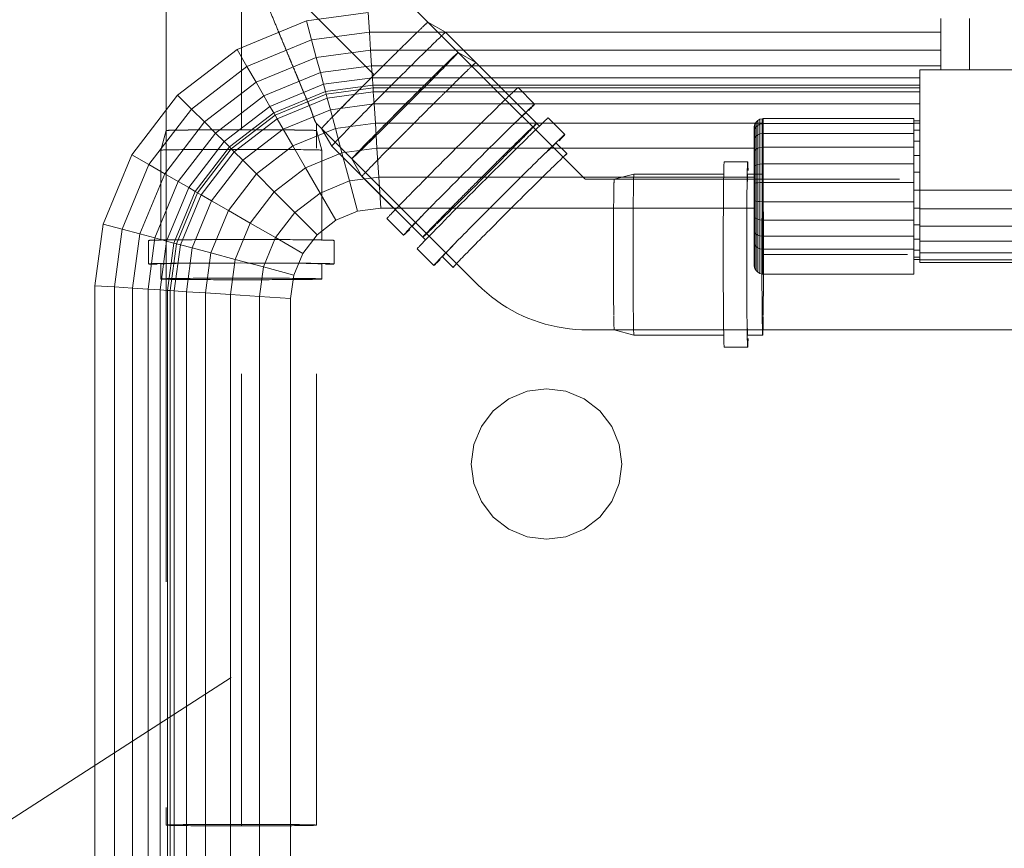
# Model space of a CAD drawing. Header units: millimetres. Extents: x -121 to 21670, y 1231 to 39176.
# Tile 12 of 44: x 7346 to 7673, y 34995 to 35270. Entities that reach past the tile are written whole.
import ezdxf

# ---------------------------------------------------------------- set-up
doc = ezdxf.new("R2010")
doc.units = ezdxf.units.MM
doc.linetypes.add('ADSK_Скрыто', pattern=[300, 150, -150])
doc.linetypes.add('ADSK_Штриховая_ш3 п1_5', pattern=[225, 150, -75])
for name, color, linetype, lineweight in [('A-DETL-____-HDLN', 90, 'ADSK_Скрыто', 9), ('A-DETL-____-MBND', 5, 'ADSK_Штриховая_ш3 п1_5', 20), ('M-EQPM-____-OTLN', 50, 'Continuous', 20), ('P-PIPE-____-IDEN', 2, 'Continuous', 20)]:
    doc.layers.add(name, color=color, linetype=linetype, lineweight=lineweight)

# ---------------------------------------------------------------- blocks, each defined once
blk = doc.blocks.new('Прямая форма - V line-612018-В_Этаж 02_Канализация')
at = {"layer": 'M-EQPM-____-OTLN', "color": 253}
for p, q in [((-304.73, 737.3), (-284.26, 740)), ((-283.84, 733.53), (-284.26, 740)), ((-327.78, 727.76), (-304.73, 737.3)), ((-303.04, 731), (-304.73, 737.3)), ((-94, 721), (-94, 738)), ((-84.5, 738), (-84.5, 721)), ((-303.04, 731), (-283.84, 733.53)), ((-283.84, 733.53), (-94, 733.53)), ((-283.44, 727.5), (-283.84, 733.53)), ((-324.52, 722.11), (-303.04, 731)), ((-301.47, 725.13), (-303.04, 731)), ((-347.57, 712.57), (-327.78, 727.76)), ((-324.52, 722.11), (-327.78, 727.76)), ((-301.47, 725.13), (-283.44, 727.5)), ((-283.44, 727.5), (-94, 727.5)), ((-283.1, 722.32), (-283.44, 727.5)), ((-321.48, 716.84), (-301.47, 725.13)), ((-300.12, 720.08), (-301.47, 725.13)), ((-342.96, 707.96), (-324.52, 722.11)), ((-321.48, 716.84), (-324.52, 722.11)), ((-318.87, 712.32), (-300.12, 720.08)), ((-300.12, 720.08), (-283.1, 722.32)), ((-299.08, 716.21), (-300.12, 720.08)), ((-283.1, 722.32), (-94, 722.32)), ((-282.84, 718.35), (-283.1, 722.32)), ((-101, 721), (-101, 681)), ((101, 721), (-101, 721)), ((-338.66, 703.66), (-321.48, 716.84)), ((-318.87, 712.32), (-321.48, 716.84)), ((-282.84, 718.35), (-299.08, 716.21)), ((-282.68, 715.85), (-282.84, 718.35)), ((-282.84, 718.35), (-101, 718.35)), ((-299.08, 716.21), (-316.86, 708.85)), ((-298.43, 713.78), (-315.6, 706.66)), ((-298.43, 713.78), (-299.08, 716.21)), ((-282.68, 715.85), (-298.43, 713.78)), ((-298.21, 712.95), (-298.43, 713.78)), ((-282.62, 715), (-298.21, 712.95)), ((-297.85, 711.62), (-282.53, 713.64)), ((-282.62, 715), (-282.68, 715.85)), ((-101, 715.85), (-282.68, 715.85)), ((-282.53, 713.64), (-282.62, 715)), ((-101, 715), (-282.62, 715)), ((-282.27, 709.64), (-282.53, 713.64)), ((-282.53, 713.64), (-101, 713.64)), ((-362.76, 692.78), (-347.57, 712.57)), ((-342.96, 707.96), (-347.57, 712.57)), ((-318.87, 712.32), (-334.96, 699.96)), ((-316.86, 708.85), (-318.87, 712.32)), ((-298.21, 712.95), (-315.17, 705.92)), ((-314.49, 704.73), (-297.85, 711.62)), ((-297.85, 711.62), (-298.21, 712.95)), ((-296.81, 707.73), (-297.85, 711.62)), ((-357.11, 689.52), (-342.96, 707.96)), ((-338.66, 703.66), (-342.96, 707.96)), ((-316.86, 708.85), (-332.13, 697.13)), ((-315.6, 706.66), (-330.35, 695.35)), ((-315.6, 706.66), (-316.86, 708.85)), ((-315.17, 705.92), (-315.6, 706.66)), ((-312.47, 701.24), (-296.81, 707.73)), ((-296.81, 707.73), (-282.27, 709.64)), ((-295.15, 701.53), (-296.81, 707.73)), ((-281.85, 703.28), (-282.27, 709.64)), ((-282.27, 709.64), (-101, 709.64)), ((-351.84, 686.48), (-338.66, 703.66)), ((-334.96, 699.96), (-338.66, 703.66)), ((-315.17, 705.92), (-329.74, 694.74)), ((-328.77, 693.77), (-314.49, 704.73)), ((-314.49, 704.73), (-315.17, 705.92)), ((-312.47, 701.24), (-314.49, 704.73)), ((-295.15, 701.53), (-281.85, 703.28)), ((-281.85, 703.28), (-281.31, 695)), ((-153, 703.28), (-281.85, 703.28)), ((-155.77, 702.94), (-155.38, 703.61)), ((-155.77, 702.94), (-155.38, 703.61)), ((-155.38, 703.61), (-154.83, 704.17)), ((-155.38, 703.61), (-154.83, 704.17)), ((-155.38, 702.02), (-155.38, 703.61)), ((-155.38, 703.61), (-155.38, 702.02)), ((-154.83, 704.17), (-154.15, 704.56)), ((-154.83, 704.17), (-154.15, 704.56)), ((-154.83, 702.53), (-154.83, 704.17)), ((-154.83, 704.17), (-154.83, 702.53)), ((-154.15, 704.56), (-153.39, 704.76)), ((-154.15, 704.56), (-153.39, 704.76)), ((-154.15, 702.9), (-154.15, 704.56)), ((-154.15, 704.56), (-154.15, 702.9)), ((-153.39, 704.76), (-153, 704.79)), ((-153.39, 704.76), (-153, 704.79)), ((-153.39, 703.09), (-153.39, 704.76)), ((-153.39, 704.76), (-153.39, 703.09)), ((-153, 704.79), (-103, 704.79)), ((-153, 704.79), (-153, 703.11)), ((-103, 704.79), (-103, 703.11)), ((-103, 704), (-101, 704)), ((-103, 703.22), (-101, 703.22)), ((-334.96, 699.96), (-347.32, 683.87)), ((-332.13, 697.13), (-334.96, 699.96)), ((-325.92, 690.92), (-312.47, 701.24)), ((-309.26, 695.69), (-312.47, 701.24)), ((-309.26, 695.69), (-295.15, 701.53)), ((-292.99, 693.46), (-295.15, 701.53)), ((-156, 701.79), (-155.97, 702.18)), ((-156, 701.79), (-155.97, 702.18)), ((-156, 700.32), (-156, 701.79)), ((-156, 701.79), (-156, 700.32)), ((-156, 700.32), (-155.97, 700.68)), ((-156, 700.32), (-155.97, 700.68)), ((-156, 697.49), (-156, 700.32)), ((-156, 700.32), (-156, 697.49)), ((-155.97, 702.18), (-155.77, 702.94)), ((-155.97, 702.18), (-155.77, 702.94)), ((-155.97, 700.68), (-155.97, 702.18)), ((-155.97, 702.18), (-155.97, 700.68)), ((-155.97, 700.68), (-155.77, 701.39)), ((-155.97, 700.68), (-155.77, 701.39)), ((-155.97, 697.8), (-155.97, 700.68)), ((-155.97, 700.68), (-155.97, 697.8)), ((-155.77, 701.39), (-155.77, 702.94)), ((-155.77, 702.94), (-155.77, 701.39)), ((-155.77, 701.39), (-155.38, 702.02)), ((-155.77, 701.39), (-155.38, 702.02)), ((-155.77, 698.4), (-155.77, 701.39)), ((-155.77, 701.39), (-155.77, 698.4)), ((-155.38, 702.02), (-154.83, 702.53)), ((-155.38, 702.02), (-155.38, 698.94)), ((-154.83, 702.53), (-154.15, 702.9)), ((-154.83, 702.53), (-154.83, 699.38)), ((-154.15, 702.9), (-153.39, 703.09)), ((-154.15, 702.9), (-154.15, 699.69)), ((-153.39, 703.09), (-153, 703.11)), ((-153.39, 703.09), (-153, 703.11)), ((-153.39, 703.09), (-153.39, 699.85)), ((-153, 703.11), (-103, 703.11)), ((-153, 703.11), (-153, 699.87)), ((-103, 703.11), (-103, 699.87)), ((-103, 700.92), (-101, 700.92)), ((-332.13, 697.13), (-343.85, 681.86)), ((-330.35, 695.35), (-332.13, 697.13)), ((-156, 697.49), (-155.97, 697.8)), ((-156, 697.49), (-155.97, 697.8)), ((-156, 693.5), (-156, 697.49)), ((-156, 697.49), (-156, 693.5)), ((-155.97, 697.8), (-155.77, 698.4)), ((-155.97, 697.8), (-155.77, 698.4)), ((-155.97, 693.73), (-155.97, 697.8)), ((-155.97, 697.8), (-155.97, 693.73)), ((-155.77, 698.4), (-155.38, 698.94)), ((-155.77, 698.4), (-155.77, 694.19)), ((-155.38, 698.94), (-154.83, 699.38)), ((-155.38, 698.94), (-155.38, 694.6)), ((-154.83, 699.38), (-154.15, 699.69)), ((-154.83, 699.38), (-154.83, 694.93)), ((-154.15, 699.69), (-153.39, 699.85)), ((-154.15, 699.69), (-154.15, 695.17)), ((-153.39, 699.85), (-153, 699.87)), ((-153.39, 699.85), (-153.39, 695.29)), ((-153, 699.87), (-103, 699.87)), ((-153, 699.87), (-153, 695.3)), ((-103, 699.87), (-103, 695.3)), ((-103, 697.26), (-101, 697.26)), ((-330.35, 695.35), (-341.66, 680.6)), ((-329.74, 694.74), (-340.92, 680.17)), ((-339.73, 679.49), (-328.77, 693.77)), ((-329.74, 694.74), (-330.35, 695.35)), ((-328.77, 693.77), (-329.74, 694.74)), ((-325.92, 690.92), (-328.77, 693.77)), ((-321.39, 686.39), (-309.26, 695.69)), ((-305.09, 688.45), (-309.26, 695.69)), ((-292.99, 693.46), (-305.09, 688.45)), ((-281.31, 695), (-292.99, 693.46)), ((-292.99, 693.46), (-290.47, 684.06)), ((-281.31, 695), (-280.68, 685.35)), ((-155.77, 695), (-281.31, 695)), ((-156, 693.5), (-155.97, 693.73)), ((-156, 693.5), (-155.97, 693.73)), ((-156, 688.62), (-156, 693.5)), ((-156, 693.5), (-156, 688.62)), ((-155.97, 693.73), (-155.77, 694.19)), ((-155.97, 693.73), (-155.77, 694.19)), ((-155.97, 688.77), (-155.97, 693.73)), ((-155.97, 693.73), (-155.97, 688.77)), ((-155.77, 694.19), (-155.38, 694.6)), ((-155.77, 694.19), (-155.77, 689.04)), ((-155.38, 694.6), (-154.83, 694.93)), ((-155.38, 694.6), (-155.38, 689.29)), ((-154.83, 694.93), (-154.15, 695.17)), ((-154.83, 694.93), (-154.83, 689.5)), ((-154.15, 695.17), (-153.39, 695.29)), ((-154.15, 695.17), (-154.15, 689.64)), ((-153.39, 695.29), (-153, 695.3)), ((-153.39, 695.29), (-153.39, 689.71)), ((-153, 695.3), (-103, 695.3)), ((-153, 695.3), (-153, 689.72)), ((-103, 695.3), (-103, 689.72)), ((-372.3, 669.73), (-362.76, 692.78)), ((-357.11, 689.52), (-362.76, 692.78)), ((-336.24, 677.47), (-325.92, 690.92)), ((-321.39, 686.39), (-325.92, 690.92)), ((-103, 692.5), (-101, 692.5)), ((-366, 668.04), (-357.11, 689.52)), ((-351.84, 686.48), (-357.11, 689.52)), ((-315.48, 680.48), (-305.09, 688.45)), ((-305.09, 688.45), (-300.22, 680.02)), ((-156, 688.62), (-155.97, 688.77)), ((-156, 688.62), (-155.97, 688.77)), ((-156, 683.21), (-156, 688.62)), ((-156, 688.62), (-156, 683.21)), ((-155.97, 688.77), (-155.77, 689.04)), ((-155.97, 688.77), (-155.77, 689.04)), ((-155.97, 683.25), (-155.97, 688.77)), ((-155.97, 688.77), (-155.97, 683.25)), ((-155.77, 689.04), (-155.38, 689.29)), ((-155.77, 689.04), (-155.77, 683.33)), ((-155.38, 689.29), (-154.83, 689.5)), ((-155.38, 689.29), (-155.38, 683.41)), ((-154.83, 689.5), (-154.15, 689.64)), ((-154.83, 689.5), (-154.83, 683.46)), ((-154.15, 689.64), (-153.39, 689.71)), ((-154.15, 689.64), (-154.15, 683.51)), ((-153.39, 689.71), (-153, 689.72)), ((-153.39, 689.71), (-153.39, 683.53)), ((-153, 689.72), (-103, 689.72)), ((-153, 689.72), (-153, 683.53)), ((-103, 689.72), (-103, 683.53)), ((-103, 686.95), (-101, 686.95)), ((-351.84, 686.48), (-360.13, 666.47)), ((-347.32, 683.87), (-355.08, 665.12)), ((-347.32, 683.87), (-351.84, 686.48)), ((-343.85, 681.86), (-347.32, 683.87)), ((-330.69, 674.26), (-321.39, 686.39)), ((-315.48, 680.48), (-321.39, 686.39)), ((-290.47, 684.06), (-300.22, 680.02)), ((-280.68, 685.35), (-290.47, 684.06)), ((-290.47, 684.06), (-287.76, 673.98)), ((-280.68, 685.35), (-280, 675)), ((-155.77, 685.35), (-280.68, 685.35)), ((-343.85, 681.86), (-351.21, 664.08)), ((-341.66, 680.6), (-348.78, 663.43)), ((-341.66, 680.6), (-343.85, 681.86)), ((-340.92, 680.17), (-341.66, 680.6)), ((-323.45, 670.09), (-315.48, 680.48)), ((-308.6, 673.6), (-315.48, 680.48)), ((-156, 683.21), (-155.97, 683.25)), ((-156, 683.21), (-155.97, 683.25)), ((-156, 677.64), (-156, 683.21)), ((-156, 683.21), (-156, 677.64)), ((-155.97, 683.25), (-155.77, 683.33)), ((-155.97, 683.25), (-155.77, 683.33)), ((-155.97, 677.58), (-155.97, 683.25)), ((-155.97, 683.25), (-155.97, 677.58)), ((-155.77, 683.33), (-155.38, 683.41)), ((-155.77, 683.33), (-155.77, 677.46)), ((-155.38, 683.41), (-154.83, 683.46)), ((-155.38, 683.41), (-155.38, 677.35)), ((-154.83, 683.46), (-154.15, 683.51)), ((-154.83, 683.46), (-154.83, 677.26)), ((-154.15, 683.51), (-153.39, 683.53)), ((-154.15, 683.51), (-154.15, 677.2)), ((-153.39, 683.53), (-153, 683.53)), ((-153.39, 683.53), (-153.39, 677.16)), ((-153, 683.53), (-103, 683.53)), ((-153, 683.53), (-153, 677.16)), ((-103, 683.53), (-103, 677.16)), ((-103, 681), (-101, 681)), ((-101, 681), (101, 681)), ((-101, 674.79), (-101, 681)), ((-340.92, 680.17), (-347.95, 663.21)), ((-346.62, 662.85), (-339.73, 679.49)), ((-342.73, 661.81), (-336.24, 677.47)), ((-339.73, 679.49), (-340.92, 680.17)), ((-336.24, 677.47), (-339.73, 679.49)), ((-330.69, 674.26), (-336.24, 677.47)), ((-300.22, 680.02), (-308.6, 673.6)), ((-300.22, 680.02), (-295, 670.98)), ((-155.97, 677.58), (-156, 677.64)), ((-156, 677.64), (-156, 672.31)), ((-156, 672.31), (-156, 677.64)), ((-156, 677.64), (-155.97, 677.58)), ((-155.77, 677.46), (-155.97, 677.58)), ((-155.97, 677.58), (-155.97, 672.15)), ((-155.97, 672.15), (-155.97, 677.58)), ((-155.97, 677.58), (-155.77, 677.46)), ((-155.38, 677.35), (-155.77, 677.46)), ((-155.77, 677.46), (-155.77, 671.83)), ((-154.83, 677.26), (-155.38, 677.35)), ((-155.38, 677.35), (-155.38, 671.55)), ((-154.15, 677.2), (-154.83, 677.26)), ((-154.83, 677.26), (-154.83, 671.32)), ((-153.39, 677.16), (-154.15, 677.2)), ((-154.15, 677.2), (-154.15, 671.15)), ((-153, 677.16), (-153.39, 677.16)), ((-153.39, 677.16), (-153.39, 671.07)), ((-103, 677.16), (-153, 677.16)), ((-153, 677.16), (-153, 671.06)), ((-103, 677.16), (-103, 671.06)), ((-336.53, 660.15), (-330.69, 674.26)), ((-323.45, 670.09), (-330.69, 674.26)), ((-287.76, 673.98), (-295, 670.98)), ((-287.76, 673.98), (-295, 670.98)), ((-280, 675), (-287.76, 673.98)), ((-280, 675), (-287.76, 673.98)), ((-155.77, 675), (-280, 675)), ((-155.77, 675), (-280, 675)), ((-103, 675.05), (-101, 675.05)), ((-101, 669), (-101, 674.79)), ((-101, 674.79), (101, 674.79)), ((-308.6, 673.6), (-315.02, 665.22)), ((-308.6, 673.6), (-301.21, 666.21)), ((-295, 670.98), (-301.21, 666.21)), ((-295, 670.98), (-301.21, 666.21)), ((-156, 672.31), (-155.97, 672.15)), ((-156, 672.31), (-156, 667.59)), ((-156, 667.59), (-156, 672.31)), ((-156, 672.31), (-155.97, 672.15)), ((-155.97, 672.15), (-155.77, 671.83)), ((-155.97, 672.15), (-155.97, 667.34)), ((-155.97, 667.34), (-155.97, 672.15)), ((-155.97, 672.15), (-155.77, 671.83)), ((-155.77, 671.83), (-155.38, 671.55)), ((-155.77, 671.83), (-155.77, 666.85)), ((-155.38, 671.55), (-154.83, 671.32)), ((-155.38, 671.55), (-155.38, 666.41)), ((-154.83, 671.32), (-154.15, 671.15)), ((-154.83, 671.32), (-154.83, 666.06)), ((-154.15, 671.15), (-153.39, 671.07)), ((-154.15, 671.15), (-154.15, 665.8)), ((-153.39, 671.07), (-153, 671.06)), ((-153.39, 671.07), (-153.39, 665.67)), ((-153, 671.06), (-103, 671.06)), ((-153, 671.06), (-153, 665.66)), ((-103, 671.06), (-103, 665.66)), ((-375, 649.26), (-372.3, 669.73)), ((-366, 668.04), (-372.3, 669.73)), ((-368.53, 648.84), (-366, 668.04)), ((-360.13, 666.47), (-366, 668.04)), ((-328.46, 657.99), (-323.45, 670.09)), ((-315.02, 665.22), (-323.45, 670.09)), ((-156, 667.59), (-155.97, 667.34)), ((-156, 667.59), (-156, 663.68)), ((-156, 663.68), (-156, 667.59)), ((-156, 667.59), (-155.97, 667.34)), ((-155.97, 667.34), (-155.77, 666.85)), ((-155.97, 667.34), (-155.97, 663.38)), ((-155.97, 663.38), (-155.97, 667.34)), ((-155.97, 667.34), (-155.77, 666.85)), ((-103, 669.5), (-101, 669.5)), ((-101, 664.03), (-101, 669)), ((101, 669), (-101, 669)), ((-360.13, 666.47), (-362.5, 648.44)), ((-355.08, 665.12), (-360.13, 666.47)), ((-355.08, 665.12), (-357.32, 648.1)), ((-351.21, 664.08), (-355.08, 665.12)), ((-351.21, 664.08), (-353.35, 647.84)), ((-348.78, 663.43), (-351.21, 664.08)), ((-319.06, 655.47), (-315.02, 665.22)), ((-315.02, 665.22), (-305.98, 660)), ((-301.21, 666.21), (-305.98, 660)), ((-301.21, 666.21), (-305.98, 660)), ((-155.77, 666.85), (-155.38, 666.41)), ((-155.77, 666.85), (-155.77, 662.79)), ((-155.38, 666.41), (-154.83, 666.06)), ((-155.38, 666.11), (-155.38, 662.26)), ((-154.83, 666.06), (-154.15, 665.8)), ((-154.83, 666.06), (-154.83, 661.82)), ((-154.15, 665.8), (-153.39, 665.67)), ((-154.15, 665.8), (-154.15, 661.52)), ((-153.39, 665.67), (-153, 665.66)), ((-153.39, 665.67), (-153.39, 661.36)), ((-153, 665.66), (-103, 665.66)), ((-153, 665.66), (-153, 661.34)), ((-103, 665.66), (-103, 661.34)), ((-103, 664.74), (-101, 664.74)), ((-101, 660.22), (-101, 664.03)), ((101, 664.03), (-101, 664.03)), ((-348.78, 663.43), (-350.85, 647.68)), ((-347.95, 663.21), (-350, 647.62)), ((-347.95, 663.21), (-348.78, 663.43)), ((-348.64, 647.53), (-346.62, 662.85)), ((-346.62, 662.85), (-347.95, 663.21)), ((-342.73, 661.81), (-346.62, 662.85)), ((-344.64, 647.27), (-342.73, 661.81)), ((-336.53, 660.15), (-342.73, 661.81)), ((-156, 663.68), (-155.97, 663.38)), ((-156, 663.68), (-155.97, 663.38)), ((-155.97, 663.38), (-155.77, 662.79)), ((-155.97, 663.38), (-155.97, 655.69)), ((-155.77, 662.79), (-155.38, 662.26)), ((-155.77, 662.79), (-155.77, 654.93)), ((-155.38, 662.26), (-154.83, 661.82)), ((-155.38, 662.26), (-155.38, 654.25)), ((-154.83, 661.82), (-154.15, 661.52)), ((-154.83, 661.82), (-154.83, 653.7)), ((-154.15, 661.52), (-153.39, 661.36)), ((-154.15, 661.52), (-154.15, 653.31)), ((-153.39, 661.36), (-153, 661.34)), ((-153.39, 661.36), (-153.39, 653.11)), ((-153, 661.34), (-103, 661.34)), ((-153, 661.34), (-153, 653.08)), ((-103, 661.34), (-103, 653.08)), ((-103, 661.08), (-101, 661.08)), ((-338.28, 646.85), (-336.53, 660.15)), ((-328.46, 657.99), (-336.53, 660.15)), ((-330, 646.31), (-328.46, 657.99)), ((-319.06, 655.47), (-328.46, 657.99)), ((-305.98, 660), (-308.98, 652.76)), ((-305.98, 660), (-308.98, 652.76)), ((-103, 658.78), (-101, 658.78)), ((-103, 658), (-101, 658)), ((-101, 657.82), (-101, 660.22)), ((101, 660.22), (-101, 660.22)), ((-101, 657), (-101, 657.82)), ((101, 657.82), (-101, 657.82)), ((-320.35, 645.68), (-319.06, 655.47)), ((-308.98, 652.76), (-319.06, 655.47)), ((-155.97, 655.69), (-155.77, 654.93)), ((-155.77, 654.93), (-155.38, 654.25)), ((-155.38, 654.25), (-154.83, 653.7)), ((101, 657), (-101, 657)), ((-308.98, 652.76), (-310, 645)), ((-308.98, 652.76), (-310, 645)), ((-154.83, 653.7), (-154.15, 653.31)), ((-154.15, 653.31), (-153.39, 653.11)), ((-153.39, 653.11), (-153, 653.08)), ((-153, 653.08), (-103, 653.08)), ((-375, 173), (-375, 649.26)), ((-368.53, 648.84), (-375, 649.26)), ((-362.5, 648.44), (-368.53, 648.84)), ((-368.53, 648.84), (-368.53, 173)), ((-362.5, 648.44), (-362.5, 208)), ((-357.32, 648.1), (-362.5, 648.44)), ((-353.35, 647.84), (-357.32, 648.1)), ((-357.32, 648.1), (-357.32, 208)), ((-353.35, 647.84), (-353.35, 208)), ((-350.85, 647.68), (-353.35, 647.84)), ((-350, 647.62), (-350.85, 647.68)), ((-350.85, 647.68), (-350.85, 208)), ((-348.64, 647.53), (-350, 647.62)), ((-350, 647.62), (-350, 208)), ((-348.64, 208), (-348.64, 647.53)), ((-344.64, 647.27), (-348.64, 647.53)), ((-344.64, -647.27), (-344.64, 647.27)), ((-338.28, 646.85), (-344.64, 647.27)), ((-338.28, -646.85), (-338.28, 646.85)), ((-330, 646.31), (-338.28, 646.85)), ((-330, -646.31), (-330, 646.31)), ((-320.35, 645.68), (-330, 646.31)), ((-320.35, -645.68), (-320.35, 645.68)), ((-310, 645), (-320.35, 645.68)), ((-310, 645), (-310, 0)), ((-310, -645), (-310, 645)), ((-231.47, 614.15), (-225, 615)), ((-225, 615), (-218.53, 614.15)), ((-242.68, 607.68), (-237.5, 611.65)), ((-237.5, 611.65), (-231.47, 614.15)), ((-218.53, 614.15), (-212.5, 611.65)), ((-212.5, 611.65), (-207.32, 607.68)), ((-246.65, 602.5), (-242.68, 607.68)), ((-207.32, 607.68), (-203.35, 602.5)), ((-249.15, 596.47), (-246.65, 602.5)), ((-203.35, 602.5), (-200.85, 596.47)), ((-250, 590), (-249.15, 596.47)), ((-200.85, 596.47), (-200, 590)), ((-249.15, 583.53), (-250, 590)), ((-200, 590), (-200.85, 583.53)), ((-246.65, 577.5), (-249.15, 583.53)), ((-200.85, 583.53), (-203.35, 577.5)), ((-242.68, 572.32), (-246.65, 577.5)), ((-203.35, 577.5), (-207.32, 572.32)), ((-237.5, 568.35), (-242.68, 572.32)), ((-207.32, 572.32), (-212.5, 568.35)), ((-231.47, 565.85), (-237.5, 568.35)), ((-225, 565), (-231.47, 565.85)), ((-218.53, 565.85), (-225, 565)), ((-212.5, 568.35), (-218.53, 565.85))]:
    blk.add_line(p, q, dxfattribs=at)
blk = doc.blocks.new('Прямая форма - FU - 055-612019-В_Этаж 02_Канализация')
blk.add_blockref('Прямая форма - V line-612018-В_Этаж 02_Канализация', (0, 0))
blk = doc.blocks.new('V line_ifc_RVT-1-В_Этаж 02_Канализация')
at = {"layer": 'M-EQPM-____-OTLN', "color": 253, "lineweight": 20}
blk.add_blockref('Прямая форма - FU - 055-612019-В_Этаж 02_Канализация', (27823.24, 34532.63), dxfattribs=at)
blk = doc.blocks.new('ADSK_ППР_Отвод канализационный_Составной - Отвод раструбный-V3-В_Этаж 02_Канализация')
at = {"layer": 'A-DETL-____-HDLN', "color": 12, "flags": 128}
blk.add_lwpolyline([(27610.81, 35217.52), (27610.77, 35217.56), (27610.73, 35217.59)], dxfattribs=at)
at = {"layer": 'A-DETL-____-HDLN', "color": 12}
for centre, major_axis, start_param, end_param in [((27551.23, 35241.73), (17.68, 17.68), 0.004142, 0.621964), ((27551.23, 35241.73), (17.68, 17.68), 0.660193, 1.25874), ((27555.85, 35237.11), (18.92, 18.92), 0.316182, 0.63246), ((27551.23, 35241.73), (17.68, 17.68), 1.274172, 1.875704), ((27555.85, 35237.11), (18.92, 18.92), 1.088637, 1.260779), ((27551.23, 35241.73), (17.68, 17.68), 1.891189, 2.489684), ((27555.85, 35237.11), (18.92, 18.92), 1.773199, 1.889097), ((27551.23, 35241.73), (17.68, 17.68), 2.528092, 3.141593), ((27555.85, 35237.11), (18.92, 18.92), 2.365552, 2.517416), ((27657.26, 35192.24), (0, 30.8), 6.279043, 6.283185), ((27665.06, 35192.24), (0, 26.75), 6.279043, 6.283185), ((27670.06, 35192.24), (0, 25), 0, 0.624177), ((27670.06, 35192.24), (0, 25), 3.765769, 6.279043), ((27670.06, 35192.24), (0, 26.75), 5.584615, 6.126187), ((27577.06, 35215.9), (21.78, 21.78), 3.141593, 3.145735), ((27670.06, 35192.24), (0, 25), 2.509132, 3.137451), ((27670.06, 35192.24), (0, 26.75), 3.297719, 3.83268)]:
    blk.add_ellipse(centre, major_axis=major_axis, ratio=0.01, start_param=start_param, end_param=end_param, dxfattribs=at)
at = {"layer": 'A-DETL-____-MBND', "color": 22}
for p, q in [((27574.77, 35256.03), (27568.91, 35259.41)), ((27610.7, 35217.62), (27568.91, 35259.41)), ((27595.98, 35234.82), (27574.77, 35256.03)), ((27604.36, 35232.17), (27598.84, 35237.68)), ((27605.03, 35225.77), (27601.49, 35229.3)), ((27533.56, 35224.06), (27536.94, 35218.2)), ((27533.56, 35224.06), (27575.34, 35182.27)), ((27665.06, 35223.04), (27657.26, 35223.04)), ((27627.26, 35218.99), (27620.73, 35217.24)), ((27657.26, 35218.99), (27627.26, 35218.99)), ((27670.06, 35218.99), (27665.06, 35218.99)), ((27536.94, 35218.2), (27558.15, 35196.99)), ((27620.73, 35217.24), (27611.63, 35217.24)), ((27576.49, 35204.66), (27576.48, 35204.65)), ((27555.29, 35194.12), (27560.8, 35188.61)), ((27563.66, 35191.47), (27567.2, 35187.94)), ((27611.63, 35167.24), (27620.73, 35167.24)), ((27620.73, 35167.24), (27627.26, 35165.49)), ((27627.26, 35165.49), (27657.26, 35165.49)), ((27665.06, 35165.49), (27670.06, 35165.49)), ((27657.26, 35161.44), (27665.06, 35161.44))]:
    blk.add_line(p, q, dxfattribs=at)
at = {"layer": 'A-DETL-____-MBND', "color": 22, "flags": 128}
for points in [[(27611.13, 35217.34), (27611.08, 35217.36), (27611.03, 35217.38), (27610.98, 35217.41), (27610.94, 35217.43), (27610.9, 35217.46), (27610.85, 35217.49), (27610.81, 35217.52), (27610.77, 35217.56), (27610.73, 35217.59), (27610.7, 35217.62)], [(27611.63, 35217.24), (27611.58, 35217.24), (27611.52, 35217.24), (27611.47, 35217.25), (27611.42, 35217.25), (27611.37, 35217.26), (27611.32, 35217.28), (27611.27, 35217.29), (27611.22, 35217.3), (27611.17, 35217.32), (27611.13, 35217.34)], [(27575.34, 35182.27), (27576.82, 35180.85), (27578.36, 35179.48), (27579.95, 35178.18), (27581.59, 35176.95), (27583.28, 35175.78), (27585.01, 35174.68), (27586.79, 35173.65), (27588.6, 35172.69), (27590.45, 35171.81), (27591.99, 35171.14)], [(27591.99, 35171.14), (27593.9, 35170.4), (27595.84, 35169.73), (27597.81, 35169.13), (27599.8, 35168.62), (27601.8, 35168.19), (27603.82, 35167.83), (27605.86, 35167.56), (27607.9, 35167.37), (27609.95, 35167.27), (27611.63, 35167.24)]]:
    blk.add_lwpolyline(points, dxfattribs=at)
at = {"layer": 'A-DETL-____-MBND', "color": 22}
for centre, major_axis, start_param, end_param in [((27555.85, 35237.11), (18.92, 18.92), 0.004142, 0.314296), ((27555.85, 35237.11), (18.92, 18.92), 0.63246, 1.086751), ((27555.85, 35237.11), (18.92, 18.92), 1.260779, 1.771314), ((27577.06, 35215.9), (21.78, 21.78), 0.004142, 3.145735), ((27582.58, 35210.39), (21.78, 21.78), 0.004142, 3.145735), ((27582.58, 35210.39), (21.78, 21.78), 5.847877, 6.283185), ((27555.85, 35237.11), (18.92, 18.92), 1.889097, 2.363666), ((27582.58, 35210.39), (18.92, 18.92), 0.004142, 0.63246), ((27586.11, 35206.85), (18.92, 18.92), 0.004142, 3.141593), ((27586.11, 35206.85), (18.92, 18.92), 6.048753, 6.283185), ((27657.26, 35192.24), (0, 30.8), 6.279043, 9.420636), ((27665.06, 35192.24), (0, 30.8), 6.279043, 9.420636), ((27665.06, 35192.24), (0, 30.8), 5.851886, 6.279043), ((27555.85, 35237.11), (18.92, 18.92), 2.517416, 3.138913), ((27627.26, 35192.24), (0, 26.75), 0.002679, 3.137451), ((27665.06, 35192.24), (0, 26.75), 6.279043, 6.907362), ((27670.06, 35192.24), (0, 26.75), 0, 3.137451), ((27670.06, 35192.24), (0, 26.75), 6.128072, 6.279043), ((27620.73, 35192.24), (0, 25), 0.260457, 0.519457), ((27620.73, 35192.24), (0, 25), 0, 0.257657), ((27620.73, 35192.24), (0, 25), 0.522865, 0.613279), ((27620.73, 35192.24), (0, 25), 0.624177, 0.6568), ((27620.73, 35192.24), (0, 25), 0.784955, 1.043056), ((27620.73, 35192.24), (0, 25), 0.651909, 0.781256), ((27620.73, 35192.24), (0, 25), 1.046945, 1.250339), ((27620.73, 35192.24), (0, 25), 1.221903, 1.252495), ((27620.73, 35192.24), (0, 25), 1.265888, 1.307452), ((27620.73, 35192.24), (0, 25), 1.308896, 1.566654), ((27582.58, 35210.39), (18.92, 18.92), 2.517416, 3.141593), ((27582.58, 35210.39), (21.78, 21.78), 3.145735, 3.577383), ((27620.73, 35192.24), (0, 25), 1.570836, 1.828454), ((27586.11, 35206.85), (18.92, 18.92), 3.145735, 3.312856), ((27620.73, 35192.24), (0, 25), 1.832785, 1.86742), ((27620.73, 35192.24), (0, 25), 1.882917, 2.090253), ((27620.73, 35192.24), (0, 25), 2.094771, 2.352053), ((27620.73, 35192.24), (0, 25), 2.356851, 2.4814), ((27620.73, 35192.24), (0, 25), 2.476609, 2.509132), ((27620.73, 35192.24), (0, 25), 2.519846, 2.613852), ((27620.73, 35192.24), (0, 25), 2.619229, 3.137451), ((27665.06, 35192.24), (0, 26.75), 2.509132, 3.137451), ((27665.06, 35192.24), (0, 30.8), 3.141593, 3.581734), ((27670.06, 35192.24), (0, 26.75), 3.141593, 3.295834)]:
    blk.add_ellipse(centre, major_axis=major_axis, ratio=0.01, start_param=start_param, end_param=end_param, dxfattribs=at)
blk = doc.blocks.new('ADSK_ППР_Тройник канализационный_Составной - Тройник канализационный-1734335-В_Этаж 02_Канализация')
at = {"layer": 'A-DETL-____-HDLN', "color": 12}
for centre, major_axis, start_param, end_param in [((27496.88, 35319.55), (30.8, 0), 3.141593, 3.145735), ((27496.88, 35311.75), (26.75, 0), 3.141593, 3.145735), ((27496.88, 35306.75), (25, 0), 3.141593, 3.145735), ((27567, 35225.96), (21.78, 21.78), 6.279043, 6.283185), ((27572.52, 35220.45), (18.92, 18.92), 6.279043, 6.582359), ((27576.05, 35216.91), (18.92, 18.92), 5.585568, 6.279043), ((27576.05, 35216.91), (18.92, 18.92), 0, 0.293548), ((27496.88, 35233.45), (25, 0), 1.834681, 1.836738), ((27496.88, 35233.45), (25, 0), 0.025601, 0.118315), ((27541.17, 35251.79), (17.68, 17.68), 3.018486, 3.115991), ((27576.05, 35216.91), (17.68, 17.68), 3.765769, 6.279043), ((27576.05, 35216.91), (18.92, 18.92), 0.624177, 0.798553), ((27576.05, 35216.91), (17.68, 17.68), 0, 0.624177), ((27576.05, 35216.91), (18.92, 18.92), 1.252495, 1.535395), ((27576.05, 35216.91), (18.92, 18.92), 1.880814, 2.161375), ((27572.52, 35220.45), (18.92, 18.92), 2.509132, 2.844464), ((27576.05, 35216.91), (18.92, 18.92), 3.170722, 3.831715), ((27576.05, 35216.91), (18.92, 18.92), 2.509132, 2.850576), ((27576.05, 35216.91), (17.68, 17.68), 2.619999, 3.137451), ((27496.88, 35196.92), (30.8, 0), 3.141593, 3.145735), ((27496.88, 35189.12), (26.75, 0), 3.141593, 3.145735), ((27496.88, 35184.12), (26.75, 0), 3.298184, 3.840163), ((27496.88, 35184.12), (25, 0), 2.517416, 3.145735), ((27496.88, 35184.12), (25, 0), 3.145735, 5.971475), ((27496.88, 35184.12), (-25, 0), 3.145735, 3.774053), ((27496.88, 35184.12), (26.75, 0), 5.592098, 6.127498)]:
    blk.add_ellipse(centre, major_axis=major_axis, ratio=0.01, start_param=start_param, end_param=end_param, dxfattribs=at)
at = {"layer": 'A-DETL-____-MBND', "color": 22}
for p, q in [((27471.88, 35356.08), (27470.13, 35349.55)), ((27471.88, 35356.08), (27471.88, 35233.45)), ((27523.63, 35349.55), (27521.88, 35356.08)), ((27521.88, 35306.44), (27521.88, 35356.08)), ((27470.13, 35349.55), (27470.13, 35319.55)), ((27523.63, 35319.55), (27523.63, 35349.55)), ((27466.08, 35319.55), (27466.08, 35311.75)), ((27527.68, 35311.75), (27527.68, 35319.55)), ((27470.13, 35311.75), (27470.13, 35306.75)), ((27523.63, 35306.75), (27523.63, 35311.75)), ((27558.85, 35269.47), (27521.88, 35306.44)), ((27564.71, 35266.09), (27558.85, 35269.47)), ((27585.92, 35244.88), (27564.71, 35266.09)), ((27594.3, 35242.23), (27588.78, 35247.74)), ((27594.97, 35235.83), (27591.43, 35239.36)), ((27521.87, 35235.75), (27523.5, 35234.12)), ((27521.88, 35233.45), (27521.88, 35235.75)), ((27471.88, 35233.45), (27470.13, 35226.92)), ((27523.63, 35226.92), (27521.88, 35233.45)), ((27523.5, 35234.12), (27526.88, 35228.26)), ((27470.13, 35226.92), (27470.13, 35196.92)), ((27523.63, 35196.92), (27523.63, 35226.92)), ((27526.88, 35228.26), (27548.09, 35207.05)), ((27545.22, 35204.18), (27550.74, 35198.67)), ((27553.6, 35201.53), (27557.14, 35198)), ((27466.08, 35196.92), (27466.08, 35189.12)), ((27527.68, 35189.12), (27527.68, 35196.92)), ((27470.13, 35189.12), (27470.13, 35184.12)), ((27523.63, 35184.12), (27523.63, 35189.12))]:
    blk.add_line(p, q, dxfattribs=at)
for centre, major_axis, start_param, end_param in [((27496.88, 35356.08), (25, 0), 1.574938, 1.832691), ((27496.88, 35356.08), (-25, 0), 4.454731, 4.712344), ((27496.88, 35356.08), (25, 0), 2.883935, 3.141593), ((27496.88, 35356.08), (25, 0), 2.622136, 2.881119), ((27496.88, 35356.08), (25, 0), 2.528314, 2.618718), ((27496.88, 35356.08), (25, 0), 2.488019, 2.517416), ((27496.88, 35356.08), (25, 0), 2.360336, 2.489684), ((27496.88, 35356.08), (25, 0), 2.098537, 2.35663), ((27496.88, 35356.08), (25, 0), 1.891254, 2.094641), ((27496.88, 35356.08), (25, 0), 1.836738, 1.875704), ((27496.88, 35356.08), (25, 0), 1.274172, 1.308801), ((27496.88, 35356.08), (25, 0), 1.051339, 1.258676), ((27496.88, 35356.08), (25, 0), 0.78954, 1.046814), ((27496.88, 35356.08), (25, 0), 0.660193, 0.784731), ((27496.88, 35356.08), (25, 0), 0.63246, 0.661805), ((27496.88, 35356.08), (25, 0), 0.527741, 0.621747), ((27496.88, 35356.08), (25, 0), 0.265941, 0.522348), ((27496.88, 35356.08), (25, 0), 0.004142, 0.257894), ((27496.88, 35349.55), (26.75, 0), 0.004142, 3.138913), ((27496.88, 35319.55), (-30.8, 0), 3.145735, 6.287327), ((27496.88, 35311.75), (30.8, 0), 0.004142, 3.145735), ((27496.88, 35311.75), (-30.8, 0), 0.004142, 0.43579), ((27496.88, 35311.75), (26.75, 0), 2.517416, 3.145735), ((27496.88, 35311.75), (26.75, 0), 0.004142, 0.63246), ((27496.88, 35311.75), (30.8, 0), 5.857933, 6.283185), ((27496.88, 35306.75), (26.75, 0), 0.004142, 3.141593), ((27496.88, 35306.75), (26.75, 0), 3.145735, 3.298902), ((27496.88, 35306.75), (25, 0), 3.141593, 3.145735), ((27496.88, 35306.75), (26.75, 0), 6.066597, 6.283185), ((27541.17, 35251.79), (17.68, 17.68), 0.26051, 0.519457), ((27541.17, 35251.79), (17.68, 17.68), 0, 0.257657), ((27545.79, 35247.18), (18.92, 18.92), 0.002679, 3.137451), ((27541.17, 35251.79), (17.68, 17.68), 0.651909, 0.781256), ((27541.17, 35251.79), (17.68, 17.68), 0.522889, 0.613501), ((27541.17, 35251.79), (17.68, 17.68), 0.784971, 1.043056), ((27541.17, 35251.79), (17.68, 17.68), 1.046958, 1.250403), ((27541.17, 35251.79), (17.68, 17.68), 1.308907, 1.566654), ((27541.17, 35251.79), (17.68, 17.68), 1.265888, 1.304855), ((27541.17, 35251.79), (17.68, 17.68), 1.570836, 1.828454), ((27541.17, 35251.79), (17.68, 17.68), 1.882853, 2.352053), ((27567, 35225.96), (21.78, 21.78), 6.279043, 9.420636), ((27572.52, 35220.45), (21.78, 21.78), 6.279043, 9.420636), ((27572.52, 35220.45), (21.78, 21.78), 5.851886, 6.279043), ((27541.17, 35251.79), (17.68, 17.68), 2.356847, 2.465298), ((27541.17, 35251.79), (17.68, 17.68), 2.61921, 2.875651), ((27541.17, 35251.79), (17.68, 17.68), 2.519629, 2.613852), ((27572.52, 35220.45), (18.92, 18.92), 0.301061, 0.624177), ((27496.88, 35233.45), (25, 0), 2.883935, 3.141593), ((27496.88, 35233.45), (25, 0), 2.622136, 2.881119), ((27496.88, 35233.45), (25, 0), 2.528314, 2.618718), ((27496.88, 35233.45), (25, 0), 2.488027, 2.517416), ((27496.88, 35233.45), (25, 0), 2.360336, 2.489684), ((27496.88, 35233.45), (25, 0), 2.098537, 2.35663), ((27496.88, 35233.45), (25, 0), 1.891254, 2.094641), ((27496.88, 35233.45), (25, 0), 1.836738, 1.875704), ((27496.88, 35233.45), (-25, 0), 4.716531, 4.974283), ((27496.88, 35233.45), (25, 0), 1.313139, 1.570751), ((27496.88, 35233.45), (25, 0), 1.274172, 1.308801), ((27496.88, 35233.45), (25, 0), 1.051339, 1.258676), ((27496.88, 35233.45), (25, 0), 0.78954, 1.046814), ((27496.88, 35233.45), (25, 0), 0.660193, 0.784731), ((27496.88, 35233.45), (25, 0), 0.63246, 0.661805), ((27496.88, 35233.45), (25, 0), 0.527741, 0.621747), ((27496.88, 35233.45), (25, 0), 0.004142, 0.522348), ((27576.05, 35216.91), (18.92, 18.92), 0.295433, 0.624177), ((27576.05, 35216.91), (18.92, 18.92), 0.800439, 1.252495), ((27496.88, 35226.92), (26.75, 0), 0.004142, 3.138913), ((27576.05, 35216.91), (18.92, 18.92), 1.53728, 1.880814), ((27576.05, 35216.91), (18.92, 18.92), 2.163261, 2.509132), ((27572.52, 35220.45), (21.78, 21.78), 3.153264, 3.576901), ((27572.52, 35220.45), (18.92, 18.92), 2.846349, 3.137451), ((27496.88, 35196.92), (30.8, 0), 0.004142, 3.145735), ((27576.05, 35216.91), (18.92, 18.92), 2.852461, 3.137451), ((27496.88, 35189.12), (30.8, 0), 0.004142, 3.145735), ((27496.88, 35189.12), (-30.8, 0), 0.004142, 0.43579), ((27496.88, 35189.12), (26.75, 0), 2.517416, 3.145735), ((27496.88, 35189.12), (26.75, 0), 0.004142, 0.63246), ((27496.88, 35189.12), (30.8, 0), 5.847877, 6.283185), ((27496.88, 35184.12), (26.75, 0), 0.004142, 3.141593), ((27496.88, 35184.12), (26.75, 0), 3.145735, 3.296299), ((27496.88, 35184.12), (26.75, 0), 6.129383, 6.283185)]:
    blk.add_ellipse(centre, major_axis=major_axis, ratio=0.01, start_param=start_param, end_param=end_param, dxfattribs=at)
for points, knots in [([(27521.88, 35306.44), (27521.87, 35306.47), (27520.72, 35306.07), (27515.6, 35304.05), (27508.76, 35301.26), (27502.02, 35298.51), (27498.53, 35297.05), (27496.78, 35296.34)], [0, 0, 0, 0, 0.222222, 0.444444, 0.722222, 0.861111, 1, 1, 1, 1]), ([(27496.78, 35296.34), (27498.14, 35293.07), (27500.84, 35286.52), (27504.22, 35278.37), (27506.91, 35271.89), (27508.57, 35267.87), (27509.89, 35264.66), (27510.89, 35262.27), (27511.88, 35259.9), (27512.85, 35257.54), (27513.81, 35255.2), (27514.79, 35252.89), (27515.59, 35251), (27516.12, 35249.69), (27516.42, 35248.94), (27516.64, 35248.39), (27516.86, 35247.84), (27517.16, 35247.1), (27517.71, 35245.81), (27518.51, 35243.99), (27519.24, 35242.27), (27519.68, 35241.17), (27519.9, 35240.58), (27520.05, 35240.15), (27520.19, 35239.74), (27520.37, 35239.22), (27520.66, 35238.36), (27521.04, 35237.29), (27521.46, 35236.31), (27521.74, 35235.88), (27521.88, 35235.73)], [0, 0, 0, 0, 0.142857, 0.285714, 0.357143, 0.428571, 0.464286, 0.5, 0.535714, 0.571429, 0.607143, 0.642857, 0.678571, 0.696429, 0.705357, 0.714286, 0.723214, 0.732143, 0.75, 0.785714, 0.821429, 0.839286, 0.848214, 0.857143, 0.866071, 0.875, 0.892857, 0.928571, 0.964286, 1, 1, 1, 1]), ([(27521.88, 35235.73), (27521.74, 35235.86), (27521.48, 35236.26), (27521.08, 35237.19), (27520.72, 35238.22), (27520.44, 35239.06), (27520.26, 35239.57), (27520.17, 35239.83), (27520.13, 35239.97)], [0, 0, 0, 0, 0.0357143, 0.0714286, 0.1071429, 0.125, 0.1339286, 0.1428571, 0.1428571, 0.1428571, 0.1428571])]:
    blk.add_open_spline(points, degree=3, knots=knots, dxfattribs=at)

msp = doc.modelspace()

# ---------------------------------------------------------------- linework, layer by layer
at = {"layer": 'A-DETL-____-HDLN', "color": 12}
for centre, major_axis, start_param, end_param in [((7464.0255, 35251.7939), (17.6777, 17.6777), 0.61572041, 0.64993529), ((7474.0865, 35241.7328), (17.6777, 17.6777), 0, 1.57079633), ((7474.0865, 35241.7328), (17.6777, 17.6777), 4.71238898, 6.28318531), ((7464.0255, 35251.7939), (17.6777, 17.6777), 1.25229232, 1.26483065), ((7464.0255, 35251.7939), (17.6777, 17.6777), 1.87036388, 1.88075607), ((7474.0865, 35241.7328), (17.6777, 17.6777), 1.57079633, 3.14159265), ((7474.0865, 35241.7328), (17.6777, 17.6777), 3.14159265, 4.71238898), ((7464.0255, 35251.7939), (17.6777, 17.6777), 2.46720334, 2.51784521), ((7419.7338, 35233.4476), (25, 0), 1.87676201, 1.88936806), ((7419.7338, 35233.4476), (25, 0), 1.26077646, 1.27122878), ((7543.5809, 35192.238), (0, 25), 1.04465497, 1.04719755), ((7543.5809, 35192.238), (0, 25), 1.2519614, 1.26378128), ((7543.5809, 35192.238), (0, 25), 1.86928133, 1.88082177)]:
    msp.add_ellipse(centre, major_axis=major_axis, ratio=0.0099995, start_param=start_param, end_param=end_param, dxfattribs=at)
at = {"layer": 'A-DETL-____-MBND', "color": 22}
for p, q in [((7419.7338, 35356.0826), (7419.7338, 35233.6976)), ((7419.7338, 35296.0856), (7463.8487, 35251.9706)), ((7491.7642, 35259.4105), (7481.7032, 35269.4715)), ((7394.7338, 35233.4476), (7394.7338, 35002.6181)), ((7444.7338, 35002.6181), (7444.7338, 35233.4476)), ((7446.3478, 35234.1162), (7456.4089, 35224.0552)), ((8538.3211, 35217.238), (7543.5809, 35217.238)), ((7543.3394, 35198.7085), (7543.3395, 35198.7458)), ((8541.0531, 35192.238), (7592.5911, 35192.238)), ((7419.7338, 35002.6181), (7419.7338, 35184.3734)), ((7543.5809, 35167.238), (8549.0144, 35167.238))]:
    msp.add_line(p, q, dxfattribs=at)
for centre, major_axis, start_param, end_param in [((7464.0255, 35251.7939), (17.6777, 17.6777), 0.26179939, 0.51822669), ((7464.0255, 35251.7939), (17.6777, 17.6777), 0, 0.25391773), ((7464.0255, 35251.7939), (17.6777, 17.6777), 0.65192534, 0.78059759), ((7464.0255, 35251.7939), (17.6777, 17.6777), 0.52359878, 0.61373036), ((7464.0255, 35251.7939), (17.6777, 17.6777), 0.78539816, 1.04267715), ((7464.0255, 35251.7939), (17.6777, 17.6777), 1.04719755, 1.25030227), ((7464.0255, 35251.7939), (17.6777, 17.6777), 1.30899694, 1.56661216), ((7464.0255, 35251.7939), (17.6777, 17.6777), 1.2668207, 1.30466279), ((7464.0255, 35251.7939), (17.6777, 17.6777), 1.57079633, 1.82854122), ((7464.0255, 35251.7939), (17.6777, 17.6777), 1.88274612, 2.09049059), ((7464.0255, 35251.7939), (17.6777, 17.6777), 1.83259571, 1.86837382), ((7464.0255, 35251.7939), (17.6777, 17.6777), 2.0943951, 2.35247622), ((7464.0255, 35251.7939), (17.6777, 17.6777), 2.35619449, 2.46521329), ((7464.0255, 35251.7939), (17.6777, 17.6777), 2.61799388, 3.14159265), ((7464.0255, 35251.7939), (17.6777, 17.6777), 2.51983527, 2.61455579), ((7419.7338, 35233.4476), (25, 0), 2.62340154, 2.87979327), ((7419.7338, 35233.4476), (25, 0), 2.52807854, 2.61799388), ((7419.7338, 35233.4476), (25, 0), 2.36100928, 2.48966731), ((7419.7338, 35233.4476), (25, 0), 2.09892391, 2.35619449), ((7419.7338, 35233.4476), (25, 0), 1.89135812, 2.0943951), ((7419.7338, 35233.4476), (25, 0), 1.83693609, 1.87477195), ((7419.7338, 35233.4476), (25, 0), 1.57498591, 1.83259571), ((7419.7338, 35233.4476), (25, 0), 1.27321883, 1.57079633), ((7419.7338, 35233.4476), (25, 0), 1.05109584, 1.2587864), ((7419.7338, 35233.4476), (25, 0), 0.78910802, 1.04719755), ((7419.7338, 35233.4476), (25, 0), 0.66011922, 0.78539816), ((7419.7338, 35233.4476), (25, 0), 0.52702265, 0.62153535), ((7419.7338, 35233.4476), (25, 0), 0, 0.52359878), ((7543.5809, 35192.238), (0, 25), 0, 0.25367345), ((7543.5809, 35192.238), (0, 25), 0.52359878, 0.61352415), ((7543.5809, 35192.238), (0, 25), 2.35619449, 2.47730344), ((7419.7338, 35002.6181), (25, 0), 1.57079633, 3.14159265), ((7419.7338, 35002.6181), (25, 0), 3.14159265, 4.71238898), ((7419.7338, 35002.6181), (25, 0), 0, 1.57079633), ((7419.7338, 35002.6181), (25, 0), 4.71238898, 6.28318531)]:
    msp.add_ellipse(centre, major_axis=major_axis, ratio=0.0099995, start_param=start_param, end_param=end_param, dxfattribs=at)
at = {"layer": 'P-PIPE-____-IDEN'}
msp.add_line((7416.3562, 35051.6304), (7151.3124, 34881.0173), dxfattribs=at)

# ---------------------------------------------------------------- block references
at = {"lineweight": 9}
msp.add_blockref('V line_ifc_RVT-1-В_Этаж 02_Канализация', (-20077.1477, 0), dxfattribs=at)
at = {"layer": 'A-DETL-____-HDLN', "color": 12}
for name in ['ADSK_ППР_Тройник канализационный_Составной - Тройник канализационный-1734335-В_Этаж 02_Канализация', 'ADSK_ППР_Отвод канализационный_Составной - Отвод раструбный-V3-В_Этаж 02_Канализация']:
    msp.add_blockref(name, (-20077.1477, 0), dxfattribs=at)

doc.saveas('drawing.dxf')
